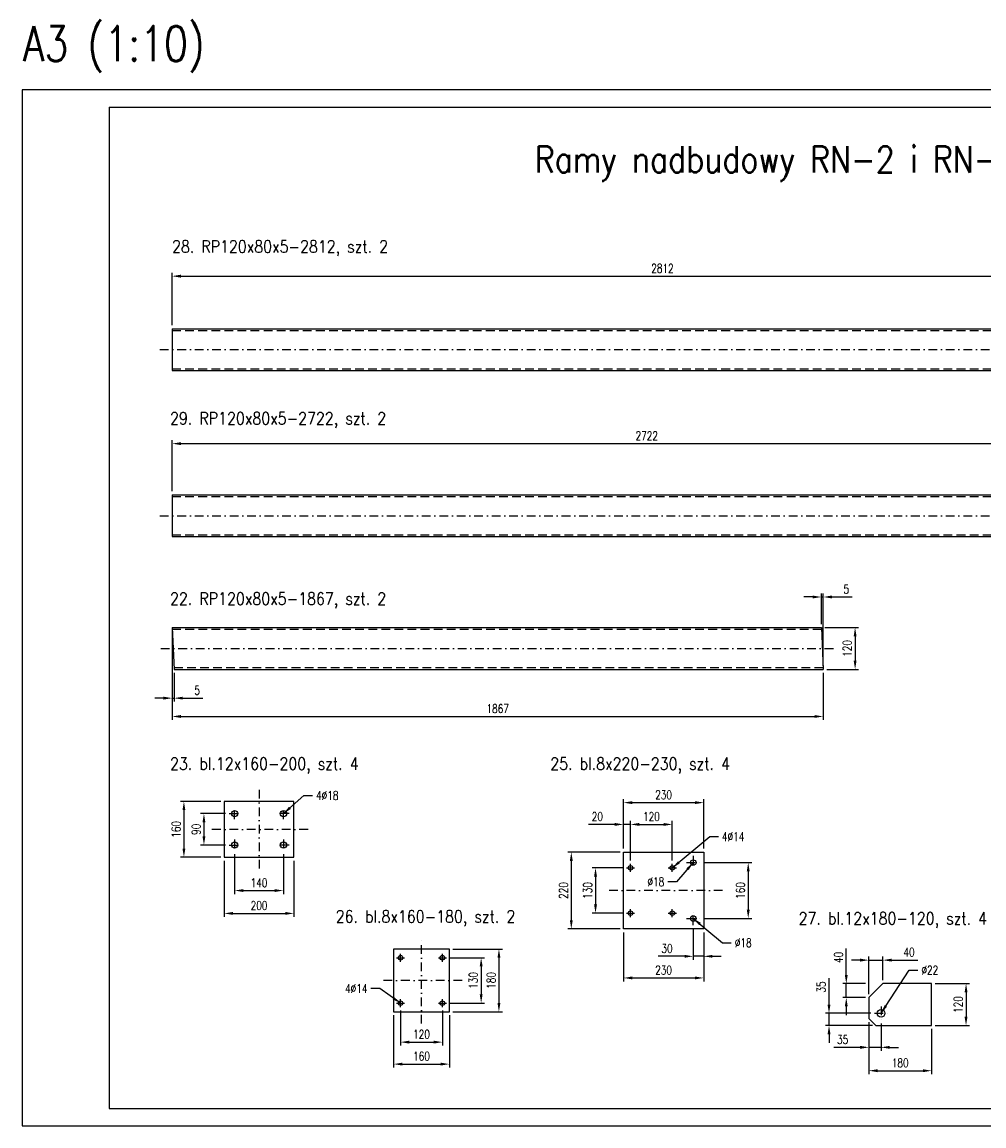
# Model space of a CAD drawing. Header units: centimetres. Extents: x 686402 to 1830517, y -1283654 to -666360.
# Tile 20 of 35: x 1766607 to 1769365, y -1061188 to -1058024. Entities that reach past the tile are written whole.
import ezdxf

# ---------------------------------------------------------------- set-up
doc = ezdxf.new("R2010")
doc.units = ezdxf.units.CM
doc.header["$LTSCALE"] = 50
doc.header["$MEASUREMENT"] = 0
doc.linetypes.add('DASHDOT', pattern=[1, 0.5, -0.25, 0, -0.25])
doc.linetypes.add('DASHED', pattern=[0.75, 0.5, -0.25])
for name, color, linetype in [('0-Ramki', 2, 'Continuous'), ('k_stal_niewid', 4, 'DASHED'), ('k_stal_opisy_5', 2, 'Continuous'), ('k_stal_osie', 1, 'DASHDOT'), ('k_stal_otwory', 1, 'DASHDOT'), ('k_stal_widok', 7, 'Continuous'), ('k_stal_wymiary', 3, 'Continuous')]:
    doc.layers.add(name, color=color, linetype=linetype)
doc.styles.add('MSE-200', font='romans.shx', dxfattribs={"width": 0.8, "height": 40})
doc.styles.add('ROMANS', font='ROMANS.SHX', dxfattribs={"width": 0.85})
doc.styles.add('TXT3', font='romans.shx', dxfattribs={"width": 0.75})
doc.dimstyles.new('Skala_1_10', dxfattribs={"dimscale": 10, "dimtxt": 2.5, "dimasz": 2.5, "dimexe": 1, "dimexo": 1, "dimgap": 1, "dimtad": 1, "dimdec": 0, "dimzin": 0, "dimdsep": 46, "dimtxsty": 'TXT3', "dimcen": 2.5, "dimadec": 0, "dimazin": 0, "dimtfac": 1, "dimtdec": 0, "dimtmove": 0, "dimatfit": 3, "dimfxl": 0, "dimtolj": 1, "dimtzin": 0, "dimarcsym": 0})

# ---------------------------------------------------------------- blocks, each defined once
blk = doc.blocks.new('*D1094')
at = {"layer": 'Defpoints', "color": 0}
for p in [(1769849.6, -1058752.5), (1767037.1, -1058903.1), (1769849.6, -1058903.1)]:
    blk.add_point(p, dxfattribs=at)
at = {"layer": 'k_stal_wymiary', "color": 0, "lineweight": -2}
for p, q in [((1767037.1, -1058893.1), (1767037.1, -1058742.5)), ((1767062.1, -1058752.5), (1769824.6, -1058752.5)), ((1769849.6, -1058893.1), (1769849.6, -1058742.5))]:
    blk.add_line(p, q, dxfattribs=at)
at = {"layer": 'k_stal_wymiary', "color": 0}
for points in [[(1767062.1, -1058748.3), (1767062.1, -1058756.7), (1767037.1, -1058752.5)], [(1769824.6, -1058748.3), (1769824.6, -1058756.7), (1769849.6, -1058752.5)]]:
    blk.add_solid(points, dxfattribs=at)
at = {"layer": 'k_stal_wymiary', "color": 0, "insert": (1768443.3, -1058730), "char_height": 25, "attachment_point": 5, "style": 'TXT3'}
blk.add_mtext('\\A1;2812', dxfattribs=at)
blk = doc.blocks.new('*D1096')
at = {"layer": 'Defpoints', "color": 0}
for p in [(1769759.6, -1059232.5), (1767037.1, -1059379.1), (1769759.6, -1059379.1)]:
    blk.add_point(p, dxfattribs=at)
at = {"layer": 'k_stal_wymiary', "color": 0, "lineweight": -2}
for p, q in [((1767037.1, -1059369.1), (1767037.1, -1059222.5)), ((1767062.1, -1059232.5), (1769734.6, -1059232.5)), ((1769759.6, -1059369.1), (1769759.6, -1059222.5))]:
    blk.add_line(p, q, dxfattribs=at)
at = {"layer": 'k_stal_wymiary', "color": 0}
for points in [[(1767062.1, -1059228.3), (1767062.1, -1059236.7), (1767037.1, -1059232.5)], [(1769734.6, -1059228.3), (1769734.6, -1059236.7), (1769759.6, -1059232.5)]]:
    blk.add_solid(points, dxfattribs=at)
at = {"layer": 'k_stal_wymiary', "color": 0, "insert": (1768398.3, -1059210), "char_height": 25, "attachment_point": 5, "style": 'TXT3'}
blk.add_mtext('\\A1;2722', dxfattribs=at)
blk = doc.blocks.new('*D1098')
at = {"layer": 'Defpoints', "color": 0}
for p in [(1767037.1, -1059759.6), (1768904.5, -1059879.6), (1768904.5, -1060014.6)]:
    blk.add_point(p, dxfattribs=at)
at = {"layer": 'k_stal_wymiary', "color": 0, "lineweight": -2}
for p, q in [((1767037.1, -1059769.6), (1767037.1, -1060024.6)), ((1768904.5, -1059889.6), (1768904.5, -1060024.6)), ((1767062.1, -1060014.6), (1768879.5, -1060014.6))]:
    blk.add_line(p, q, dxfattribs=at)
at = {"layer": 'k_stal_wymiary', "color": 0}
for points in [[(1767062.1, -1060010.4), (1767062.1, -1060018.7), (1767037.1, -1060014.6)], [(1768879.5, -1060010.4), (1768879.5, -1060018.7), (1768904.5, -1060014.6)]]:
    blk.add_solid(points, dxfattribs=at)
at = {"layer": 'k_stal_wymiary', "color": 0, "insert": (1767970.8, -1059992.1), "char_height": 25, "attachment_point": 5, "style": 'TXT3'}
blk.add_mtext('\\A1;1867', dxfattribs=at)
blk = doc.blocks.new('*D1099')
at = {"layer": 'Defpoints', "color": 0}
for p in [(1767037.1, -1059879.6), (1767042.6, -1059879.6), (1767037.1, -1059962.1)]:
    blk.add_point(p, dxfattribs=at)
at = {"layer": 'k_stal_wymiary', "color": 0, "lineweight": -2}
for p, q in [((1767037.1, -1059889.6), (1767037.1, -1059972.1)), ((1767042.6, -1059889.6), (1767042.6, -1059972.1)), ((1767012.1, -1059962.1), (1766987.1, -1059962.1)), ((1767037.1, -1059962.1), (1767042.6, -1059962.1)), ((1767067.6, -1059962.1), (1767125.1, -1059962.1))]:
    blk.add_line(p, q, dxfattribs=at)
at = {"layer": 'k_stal_wymiary', "color": 0}
for points in [[(1767012.1, -1059957.9), (1767012.1, -1059966.2), (1767037.1, -1059962.1)], [(1767067.6, -1059957.9), (1767067.6, -1059966.2), (1767042.6, -1059962.1)]]:
    blk.add_solid(points, dxfattribs=at)
at = {"layer": 'k_stal_wymiary', "color": 0, "insert": (1767108.8, -1059939.6), "char_height": 25, "attachment_point": 5, "style": 'TXT3'}
blk.add_mtext('\\A1;5', dxfattribs=at)
blk = doc.blocks.new('*D1100')
at = {"layer": 'Defpoints', "color": 0}
for p in [(1768904.5, -1059672.1), (1768899, -1059759.6), (1768904.5, -1059879.6)]:
    blk.add_point(p, dxfattribs=at)
at = {"layer": 'k_stal_wymiary', "color": 0, "lineweight": -2}
for p, q in [((1768874, -1059672.1), (1768849, -1059672.1)), ((1768899, -1059749.6), (1768899, -1059662.1)), ((1768899, -1059672.1), (1768904.5, -1059672.1)), ((1768904.5, -1059869.6), (1768904.5, -1059662.1)), ((1768929.5, -1059672.1), (1768987, -1059672.1))]:
    blk.add_line(p, q, dxfattribs=at)
at = {"layer": 'k_stal_wymiary', "color": 0}
for points in [[(1768874, -1059667.9), (1768874, -1059676.2), (1768899, -1059672.1)], [(1768929.5, -1059667.9), (1768929.5, -1059676.2), (1768904.5, -1059672.1)]]:
    blk.add_solid(points, dxfattribs=at)
at = {"layer": 'k_stal_wymiary', "color": 0, "insert": (1768970.7, -1059649.6), "char_height": 25, "attachment_point": 5, "style": 'TXT3'}
blk.add_mtext('\\A1;5', dxfattribs=at)
blk = doc.blocks.new('*D1101')
at = {"layer": 'Defpoints', "color": 0}
for p in [(1768899, -1059759.6), (1768904.5, -1059879.6), (1768995.8, -1059879.6)]:
    blk.add_point(p, dxfattribs=at)
at = {"layer": 'k_stal_wymiary', "color": 0, "lineweight": -2}
for p, q in [((1768909, -1059759.6), (1769005.8, -1059759.6)), ((1768995.8, -1059784.6), (1768995.8, -1059854.6)), ((1768914.5, -1059879.6), (1769005.8, -1059879.6))]:
    blk.add_line(p, q, dxfattribs=at)
at = {"layer": 'k_stal_wymiary', "color": 0}
for points in [[(1768991.7, -1059784.6), (1769000, -1059784.6), (1768995.8, -1059759.6)], [(1768991.7, -1059854.6), (1769000, -1059854.6), (1768995.8, -1059879.6)]]:
    blk.add_solid(points, dxfattribs=at)
at = {"layer": 'k_stal_wymiary', "color": 0, "insert": (1768973.3, -1059819.6), "char_height": 25, "attachment_point": 5, "rotation": 90, "style": 'TXT3'}
blk.add_mtext('\\A1;120', dxfattribs=at)
blk = doc.blocks.new('*D1102')
at = {"layer": 'Defpoints', "color": 0}
for p in [(1767216.3, -1060399.2), (1767356.3, -1060399.2), (1767356.3, -1060513.6)]:
    blk.add_point(p, dxfattribs=at)
at = {"layer": 'k_stal_wymiary', "color": 0, "lineweight": -2}
for p, q in [((1767216.3, -1060409.2), (1767216.3, -1060523.6)), ((1767356.3, -1060409.2), (1767356.3, -1060523.6)), ((1767241.3, -1060513.6), (1767331.3, -1060513.6))]:
    blk.add_line(p, q, dxfattribs=at)
at = {"layer": 'k_stal_wymiary', "color": 0}
for points in [[(1767241.3, -1060509.4), (1767241.3, -1060517.7), (1767216.3, -1060513.6)], [(1767331.3, -1060509.4), (1767331.3, -1060517.7), (1767356.3, -1060513.6)]]:
    blk.add_solid(points, dxfattribs=at)
at = {"layer": 'k_stal_wymiary', "color": 0, "insert": (1767286.3, -1060491.1), "char_height": 25, "attachment_point": 5, "style": 'TXT3'}
blk.add_mtext('\\A1;140', dxfattribs=at)
blk = doc.blocks.new('*D1103')
at = {"layer": 'Defpoints', "color": 0}
for p in [(1767186.3, -1060418.1), (1767386.3, -1060418.1), (1767386.3, -1060579.1)]:
    blk.add_point(p, dxfattribs=at)
at = {"layer": 'k_stal_wymiary', "color": 0, "lineweight": -2}
for p, q in [((1767186.3, -1060428.1), (1767186.3, -1060589.1)), ((1767386.3, -1060428.1), (1767386.3, -1060589.1)), ((1767211.3, -1060579.1), (1767361.3, -1060579.1))]:
    blk.add_line(p, q, dxfattribs=at)
at = {"layer": 'k_stal_wymiary', "color": 0}
for points in [[(1767211.3, -1060574.9), (1767211.3, -1060583.2), (1767186.3, -1060579.1)], [(1767361.3, -1060574.9), (1767361.3, -1060583.2), (1767386.3, -1060579.1)]]:
    blk.add_solid(points, dxfattribs=at)
at = {"layer": 'k_stal_wymiary', "color": 0, "insert": (1767286.3, -1060556.6), "char_height": 25, "attachment_point": 5, "style": 'TXT3'}
blk.add_mtext('\\A1;200', dxfattribs=at)
blk = doc.blocks.new('*D1104')
at = {"layer": 'Defpoints', "color": 0}
for p in [(1767200.2, -1060293.1), (1767128.3, -1060383.1), (1767200.2, -1060383.1)]:
    blk.add_point(p, dxfattribs=at)
at = {"layer": 'k_stal_wymiary', "color": 0, "lineweight": -2}
for p, q in [((1767190.2, -1060293.1), (1767118.3, -1060293.1)), ((1767128.3, -1060318.1), (1767128.3, -1060358.1)), ((1767190.2, -1060383.1), (1767118.3, -1060383.1))]:
    blk.add_line(p, q, dxfattribs=at)
at = {"layer": 'k_stal_wymiary', "color": 0}
for points in [[(1767124.2, -1060318.1), (1767132.5, -1060318.1), (1767128.3, -1060293.1)], [(1767124.2, -1060358.1), (1767132.5, -1060358.1), (1767128.3, -1060383.1)]]:
    blk.add_solid(points, dxfattribs=at)
at = {"layer": 'k_stal_wymiary', "color": 0, "insert": (1767105.8, -1060338.1), "char_height": 25, "attachment_point": 5, "rotation": 90, "style": 'TXT3'}
blk.add_mtext('\\A1;90', dxfattribs=at)
blk = doc.blocks.new('*D1105')
at = {"layer": 'Defpoints', "color": 0}
for p in [(1767186.3, -1060258.1), (1767070.8, -1060418.1), (1767186.3, -1060418.1)]:
    blk.add_point(p, dxfattribs=at)
at = {"layer": 'k_stal_wymiary', "color": 0, "lineweight": -2}
for p, q in [((1767176.3, -1060258.1), (1767060.8, -1060258.1)), ((1767070.8, -1060283.1), (1767070.8, -1060393.1)), ((1767176.3, -1060418.1), (1767060.8, -1060418.1))]:
    blk.add_line(p, q, dxfattribs=at)
at = {"layer": 'k_stal_wymiary', "color": 0}
for points in [[(1767066.7, -1060283.1), (1767075, -1060283.1), (1767070.8, -1060258.1)], [(1767066.7, -1060393.1), (1767075, -1060393.1), (1767070.8, -1060418.1)]]:
    blk.add_solid(points, dxfattribs=at)
at = {"layer": 'k_stal_wymiary', "color": 0, "insert": (1767048.3, -1060338.1), "char_height": 25, "attachment_point": 5, "rotation": 90, "style": 'TXT3'}
blk.add_mtext('\\A1;160', dxfattribs=at)
blk = doc.blocks.new('*D1106')
at = {"layer": 'Defpoints', "color": 0}
for p in [(1768331.6, -1060623.5), (1768561.6, -1060623.5), (1768561.6, -1060764.1)]:
    blk.add_point(p, dxfattribs=at)
at = {"layer": 'k_stal_wymiary', "color": 0, "lineweight": -2}
for p, q in [((1768331.6, -1060633.5), (1768331.6, -1060774.1)), ((1768561.6, -1060633.5), (1768561.6, -1060774.1)), ((1768356.6, -1060764.1), (1768536.6, -1060764.1))]:
    blk.add_line(p, q, dxfattribs=at)
at = {"layer": 'k_stal_wymiary', "color": 0}
for points in [[(1768356.6, -1060759.9), (1768356.6, -1060768.2), (1768331.6, -1060764.1)], [(1768536.6, -1060759.9), (1768536.6, -1060768.2), (1768561.6, -1060764.1)]]:
    blk.add_solid(points, dxfattribs=at)
at = {"layer": 'k_stal_wymiary', "color": 0, "insert": (1768446.6, -1060741.6), "char_height": 25, "attachment_point": 5, "style": 'TXT3'}
blk.add_mtext('\\A1;230', dxfattribs=at)
blk = doc.blocks.new('*D1107')
at = {"layer": 'Defpoints', "color": 0}
for p in [(1768331.6, -1060403.5), (1768181.8, -1060623.5), (1768331.6, -1060623.5)]:
    blk.add_point(p, dxfattribs=at)
at = {"layer": 'k_stal_wymiary', "color": 0, "lineweight": -2}
for p, q in [((1768321.6, -1060403.5), (1768171.8, -1060403.5)), ((1768181.8, -1060428.5), (1768181.8, -1060598.5)), ((1768321.6, -1060623.5), (1768171.8, -1060623.5))]:
    blk.add_line(p, q, dxfattribs=at)
at = {"layer": 'k_stal_wymiary', "color": 0}
for points in [[(1768177.7, -1060428.5), (1768186, -1060428.5), (1768181.8, -1060403.5)], [(1768177.7, -1060598.5), (1768186, -1060598.5), (1768181.8, -1060623.5)]]:
    blk.add_solid(points, dxfattribs=at)
at = {"layer": 'k_stal_wymiary', "color": 0, "insert": (1768159.3, -1060513.5), "char_height": 25, "attachment_point": 5, "rotation": 90, "style": 'TXT3'}
blk.add_mtext('\\A1;220', dxfattribs=at)
blk = doc.blocks.new('*D1108')
at = {"layer": 'Defpoints', "color": 0}
for p in [(1768340.1, -1060448.5), (1768251.3, -1060578.5), (1768340.1, -1060578.5)]:
    blk.add_point(p, dxfattribs=at)
at = {"layer": 'k_stal_wymiary', "color": 0, "lineweight": -2}
for p, q in [((1768330.1, -1060448.5), (1768241.3, -1060448.5)), ((1768251.3, -1060473.5), (1768251.3, -1060553.5)), ((1768330.1, -1060578.5), (1768241.3, -1060578.5))]:
    blk.add_line(p, q, dxfattribs=at)
at = {"layer": 'k_stal_wymiary', "color": 0}
for points in [[(1768247.2, -1060473.5), (1768255.5, -1060473.5), (1768251.3, -1060448.5)], [(1768247.2, -1060553.5), (1768255.5, -1060553.5), (1768251.3, -1060578.5)]]:
    blk.add_solid(points, dxfattribs=at)
at = {"layer": 'k_stal_wymiary', "color": 0, "insert": (1768228.8, -1060513.5), "char_height": 25, "attachment_point": 5, "rotation": 90, "style": 'TXT3'}
blk.add_mtext('\\A1;130', dxfattribs=at)
blk = doc.blocks.new('*D1109')
at = {"layer": 'Defpoints', "color": 0}
for p in [(1768351.6, -1060324.1), (1768331.6, -1060403.5), (1768351.6, -1060437)]:
    blk.add_point(p, dxfattribs=at)
at = {"layer": 'k_stal_wymiary', "color": 0, "lineweight": -2}
for p, q in [((1768331.6, -1060393.5), (1768331.6, -1060314.1)), ((1768351.6, -1060427), (1768351.6, -1060314.1)), ((1768306.6, -1060324.1), (1768231.3, -1060324.1)), ((1768351.6, -1060324.1), (1768331.6, -1060324.1)), ((1768376.6, -1060324.1), (1768401.6, -1060324.1))]:
    blk.add_line(p, q, dxfattribs=at)
at = {"layer": 'k_stal_wymiary', "color": 0}
for points in [[(1768306.6, -1060319.9), (1768306.6, -1060328.2), (1768331.6, -1060324.1)], [(1768376.6, -1060319.9), (1768376.6, -1060328.2), (1768351.6, -1060324.1)]]:
    blk.add_solid(points, dxfattribs=at)
at = {"layer": 'k_stal_wymiary', "color": 0, "insert": (1768256.5, -1060301.6), "char_height": 25, "attachment_point": 5, "style": 'TXT3'}
blk.add_mtext('\\A1;20', dxfattribs=at)
blk = doc.blocks.new('*D1110')
at = {"layer": 'Defpoints', "color": 0}
for p in [(1768561.6, -1060261.6), (1768331.6, -1060403.5), (1768561.6, -1060403.5)]:
    blk.add_point(p, dxfattribs=at)
at = {"layer": 'k_stal_wymiary', "color": 0, "lineweight": -2}
for p, q in [((1768331.6, -1060393.5), (1768331.6, -1060251.6)), ((1768561.6, -1060393.5), (1768561.6, -1060251.6)), ((1768356.6, -1060261.6), (1768536.6, -1060261.6))]:
    blk.add_line(p, q, dxfattribs=at)
at = {"layer": 'k_stal_wymiary', "color": 0}
for points in [[(1768356.6, -1060257.4), (1768356.6, -1060265.7), (1768331.6, -1060261.6)], [(1768536.6, -1060257.4), (1768536.6, -1060265.7), (1768561.6, -1060261.6)]]:
    blk.add_solid(points, dxfattribs=at)
at = {"layer": 'k_stal_wymiary', "color": 0, "insert": (1768446.6, -1060239.1), "char_height": 25, "attachment_point": 5, "style": 'TXT3'}
blk.add_mtext('\\A1;230', dxfattribs=at)
blk = doc.blocks.new('*D1111')
at = {"layer": 'Defpoints', "color": 0}
for p in [(1768471.6, -1060324.1), (1768351.6, -1060427), (1768471.6, -1060437)]:
    blk.add_point(p, dxfattribs=at)
at = {"layer": 'k_stal_wymiary', "color": 0, "lineweight": -2}
for p, q in [((1768351.6, -1060417), (1768351.6, -1060314.1)), ((1768471.6, -1060427), (1768471.6, -1060314.1)), ((1768376.6, -1060324.1), (1768446.6, -1060324.1))]:
    blk.add_line(p, q, dxfattribs=at)
at = {"layer": 'k_stal_wymiary', "color": 0}
for points in [[(1768376.6, -1060319.9), (1768376.6, -1060328.2), (1768351.6, -1060324.1)], [(1768446.6, -1060319.9), (1768446.6, -1060328.2), (1768471.6, -1060324.1)]]:
    blk.add_solid(points, dxfattribs=at)
at = {"layer": 'k_stal_wymiary', "color": 0, "insert": (1768411.6, -1060301.6), "char_height": 25, "attachment_point": 5, "style": 'TXT3'}
blk.add_mtext('\\A1;120', dxfattribs=at)
blk = doc.blocks.new('*D1112')
at = {"layer": 'Defpoints', "color": 0}
for p in [(1768531.6, -1060612.7), (1768561.6, -1060623.5), (1768531.6, -1060702.1)]:
    blk.add_point(p, dxfattribs=at)
at = {"layer": 'k_stal_wymiary', "color": 0, "lineweight": -2}
for p, q in [((1768531.6, -1060622.7), (1768531.6, -1060712.1)), ((1768561.6, -1060633.5), (1768561.6, -1060712.1)), ((1768506.6, -1060702.1), (1768431.3, -1060702.1)), ((1768561.6, -1060702.1), (1768531.6, -1060702.1)), ((1768586.6, -1060702.1), (1768611.6, -1060702.1))]:
    blk.add_line(p, q, dxfattribs=at)
at = {"layer": 'k_stal_wymiary', "color": 0}
for points in [[(1768506.6, -1060697.9), (1768506.6, -1060706.2), (1768531.6, -1060702.1)], [(1768586.6, -1060697.9), (1768586.6, -1060706.2), (1768561.6, -1060702.1)]]:
    blk.add_solid(points, dxfattribs=at)
at = {"layer": 'k_stal_wymiary', "color": 0, "insert": (1768456.5, -1060679.6), "char_height": 25, "attachment_point": 5, "style": 'TXT3'}
blk.add_mtext('\\A1;30', dxfattribs=at)
blk = doc.blocks.new('*D1113')
at = {"layer": 'Defpoints', "color": 0}
for p in [(1767672.2, -1060861.2), (1767832.2, -1060861.2), (1767832.2, -1061011.1)]:
    blk.add_point(p, dxfattribs=at)
at = {"layer": 'k_stal_wymiary', "color": 0, "lineweight": -2}
for p, q in [((1767672.2, -1060871.2), (1767672.2, -1061021.1)), ((1767832.2, -1060871.2), (1767832.2, -1061021.1)), ((1767697.2, -1061011.1), (1767807.2, -1061011.1))]:
    blk.add_line(p, q, dxfattribs=at)
at = {"layer": 'k_stal_wymiary', "color": 0}
for points in [[(1767697.2, -1061006.9), (1767697.2, -1061015.2), (1767672.2, -1061011.1)], [(1767807.2, -1061006.9), (1767807.2, -1061015.2), (1767832.2, -1061011.1)]]:
    blk.add_solid(points, dxfattribs=at)
at = {"layer": 'k_stal_wymiary', "color": 0, "insert": (1767752.2, -1060988.6), "char_height": 25, "attachment_point": 5, "style": 'TXT3'}
blk.add_mtext('\\A1;160', dxfattribs=at)
blk = doc.blocks.new('*D1114')
at = {"layer": 'Defpoints', "color": 0}
for p in [(1767692.2, -1060847.8), (1767812.2, -1060847.8), (1767812.2, -1060948.1)]:
    blk.add_point(p, dxfattribs=at)
at = {"layer": 'k_stal_wymiary', "color": 0, "lineweight": -2}
for p, q in [((1767692.2, -1060857.8), (1767692.2, -1060958.1)), ((1767812.2, -1060857.8), (1767812.2, -1060958.1)), ((1767717.2, -1060948.1), (1767787.2, -1060948.1))]:
    blk.add_line(p, q, dxfattribs=at)
at = {"layer": 'k_stal_wymiary', "color": 0}
for points in [[(1767717.2, -1060943.9), (1767717.2, -1060952.2), (1767692.2, -1060948.1)], [(1767787.2, -1060943.9), (1767787.2, -1060952.2), (1767812.2, -1060948.1)]]:
    blk.add_solid(points, dxfattribs=at)
at = {"layer": 'k_stal_wymiary', "color": 0, "insert": (1767752.2, -1060925.6), "char_height": 25, "attachment_point": 5, "style": 'TXT3'}
blk.add_mtext('\\A1;120', dxfattribs=at)
blk = doc.blocks.new('*D1115')
at = {"layer": 'Defpoints', "color": 0}
for p in [(1767832.2, -1060681.2), (1767832.2, -1060861.2), (1767974.3, -1060861.2)]:
    blk.add_point(p, dxfattribs=at)
at = {"layer": 'k_stal_wymiary', "color": 0, "lineweight": -2}
for p, q in [((1767842.2, -1060681.2), (1767984.3, -1060681.2)), ((1767974.3, -1060706.2), (1767974.3, -1060836.2)), ((1767842.2, -1060861.2), (1767984.3, -1060861.2))]:
    blk.add_line(p, q, dxfattribs=at)
at = {"layer": 'k_stal_wymiary', "color": 0}
for points in [[(1767970.2, -1060706.2), (1767978.5, -1060706.2), (1767974.3, -1060681.2)], [(1767970.2, -1060836.2), (1767978.5, -1060836.2), (1767974.3, -1060861.2)]]:
    blk.add_solid(points, dxfattribs=at)
at = {"layer": 'k_stal_wymiary', "color": 0, "insert": (1767951.8, -1060771.2), "char_height": 25, "attachment_point": 5, "rotation": 90, "style": 'TXT3'}
blk.add_mtext('\\A1;180', dxfattribs=at)
blk = doc.blocks.new('*D1116')
at = {"layer": 'Defpoints', "color": 0}
for p in [(1767823.7, -1060706.2), (1767823.7, -1060836.2), (1767923.3, -1060836.2)]:
    blk.add_point(p, dxfattribs=at)
at = {"layer": 'k_stal_wymiary', "color": 0, "lineweight": -2}
for p, q in [((1767833.7, -1060706.2), (1767933.3, -1060706.2)), ((1767923.3, -1060731.2), (1767923.3, -1060811.2)), ((1767833.7, -1060836.2), (1767933.3, -1060836.2))]:
    blk.add_line(p, q, dxfattribs=at)
at = {"layer": 'k_stal_wymiary', "color": 0}
for points in [[(1767919.2, -1060731.2), (1767927.5, -1060731.2), (1767923.3, -1060706.2)], [(1767919.2, -1060811.2), (1767927.5, -1060811.2), (1767923.3, -1060836.2)]]:
    blk.add_solid(points, dxfattribs=at)
at = {"layer": 'k_stal_wymiary', "color": 0, "insert": (1767900.8, -1060771.2), "char_height": 25, "attachment_point": 5, "rotation": 90, "style": 'TXT3'}
blk.add_mtext('\\A1;130', dxfattribs=at)
blk = doc.blocks.new('*D1117')
at = {"layer": 'Defpoints', "color": 0}
for p in [(1768550.8, -1060433.5), (1768550.8, -1060593.5), (1768689.3, -1060593.5)]:
    blk.add_point(p, dxfattribs=at)
at = {"layer": 'k_stal_wymiary', "color": 0, "lineweight": -2}
for p, q in [((1768560.8, -1060433.5), (1768699.3, -1060433.5)), ((1768689.3, -1060458.5), (1768689.3, -1060568.5)), ((1768560.8, -1060593.5), (1768699.3, -1060593.5))]:
    blk.add_line(p, q, dxfattribs=at)
at = {"layer": 'k_stal_wymiary', "color": 0}
for points in [[(1768685.2, -1060458.5), (1768693.5, -1060458.5), (1768689.3, -1060433.5)], [(1768685.2, -1060568.5), (1768693.5, -1060568.5), (1768689.3, -1060593.5)]]:
    blk.add_solid(points, dxfattribs=at)
at = {"layer": 'k_stal_wymiary', "color": 0, "insert": (1768666.8, -1060513.5), "char_height": 25, "attachment_point": 5, "rotation": 90, "style": 'TXT3'}
blk.add_mtext('\\A1;160', dxfattribs=at)
blk = doc.blocks.new('*D1120')
at = {"layer": 'Defpoints', "color": 0}
for p in [(1769035.3, -1060880.4), (1769215.3, -1060900.4), (1769215.3, -1061030)]:
    blk.add_point(p, dxfattribs=at)
at = {"layer": 'k_stal_wymiary', "color": 0, "lineweight": -2}
for p, q in [((1769035.3, -1060890.4), (1769035.3, -1061040)), ((1769215.3, -1060910.4), (1769215.3, -1061040)), ((1769060.3, -1061030), (1769190.3, -1061030))]:
    blk.add_line(p, q, dxfattribs=at)
at = {"layer": 'k_stal_wymiary', "color": 0}
for points in [[(1769060.3, -1061025.8), (1769060.3, -1061034.2), (1769035.3, -1061030)], [(1769190.3, -1061025.8), (1769190.3, -1061034.2), (1769215.3, -1061030)]]:
    blk.add_solid(points, dxfattribs=at)
at = {"layer": 'k_stal_wymiary', "color": 0, "insert": (1769125.3, -1061007.5), "char_height": 25, "attachment_point": 5, "style": 'TXT3'}
blk.add_mtext('\\A1;180', dxfattribs=at)
blk = doc.blocks.new('*D1121')
at = {"layer": 'Defpoints', "color": 0}
for p in [(1769215.3, -1060780.4), (1769215.3, -1060900.4), (1769314, -1060900.4)]:
    blk.add_point(p, dxfattribs=at)
at = {"layer": 'k_stal_wymiary', "color": 0, "lineweight": -2}
for p, q in [((1769225.3, -1060780.4), (1769324, -1060780.4)), ((1769314, -1060805.4), (1769314, -1060875.4)), ((1769225.3, -1060900.4), (1769324, -1060900.4))]:
    blk.add_line(p, q, dxfattribs=at)
at = {"layer": 'k_stal_wymiary', "color": 0}
for points in [[(1769309.8, -1060805.4), (1769318.2, -1060805.4), (1769314, -1060780.4)], [(1769309.8, -1060875.4), (1769318.2, -1060875.4), (1769314, -1060900.4)]]:
    blk.add_solid(points, dxfattribs=at)
at = {"layer": 'k_stal_wymiary', "color": 0, "insert": (1769291.5, -1060840.4), "char_height": 25, "attachment_point": 5, "rotation": 90, "style": 'TXT3'}
blk.add_mtext('\\A1;120', dxfattribs=at)
blk = doc.blocks.new('*D1122')
at = {"layer": 'Defpoints', "color": 0}
for p in [(1769051.1, -1060865.4), (1768921, -1060900.4), (1769055.3, -1060900.4)]:
    blk.add_point(p, dxfattribs=at)
at = {"layer": 'k_stal_wymiary', "color": 0, "lineweight": -2}
for p, q in [((1768921, -1060840.4), (1768921, -1060765.1)), ((1769041.1, -1060865.4), (1768911, -1060865.4)), ((1768921, -1060900.4), (1768921, -1060865.4)), ((1769045.3, -1060900.4), (1768911, -1060900.4)), ((1768921, -1060925.4), (1768921, -1060950.4))]:
    blk.add_line(p, q, dxfattribs=at)
at = {"layer": 'k_stal_wymiary', "color": 0}
for points in [[(1768916.8, -1060840.4), (1768925.2, -1060840.4), (1768921, -1060865.4)], [(1768916.8, -1060925.4), (1768925.2, -1060925.4), (1768921, -1060900.4)]]:
    blk.add_solid(points, dxfattribs=at)
at = {"layer": 'k_stal_wymiary', "color": 0, "insert": (1768898.5, -1060790.3), "char_height": 25, "attachment_point": 5, "rotation": 90, "style": 'TXT3'}
blk.add_mtext('\\A1;35', dxfattribs=at)
blk = doc.blocks.new('*D1123')
at = {"layer": 'Defpoints', "color": 0}
for p in [(1768970.5, -1060780.4), (1769035.3, -1060780.4), (1769035.3, -1060820.4)]:
    blk.add_point(p, dxfattribs=at)
at = {"layer": 'k_stal_wymiary', "color": 0, "lineweight": -2}
for p, q in [((1768970.5, -1060755.4), (1768970.5, -1060680.1)), ((1769025.3, -1060780.4), (1768960.5, -1060780.4)), ((1768970.5, -1060820.4), (1768970.5, -1060780.4)), ((1769025.3, -1060820.4), (1768960.5, -1060820.4)), ((1768970.5, -1060845.4), (1768970.5, -1060870.4))]:
    blk.add_line(p, q, dxfattribs=at)
at = {"layer": 'k_stal_wymiary', "color": 0}
for points in [[(1768966.3, -1060755.4), (1768974.7, -1060755.4), (1768970.5, -1060780.4)], [(1768966.3, -1060845.4), (1768974.7, -1060845.4), (1768970.5, -1060820.4)]]:
    blk.add_solid(points, dxfattribs=at)
at = {"layer": 'k_stal_wymiary', "color": 0, "insert": (1768948, -1060705.3), "char_height": 25, "attachment_point": 5, "rotation": 90, "style": 'TXT3'}
blk.add_mtext('\\A1;40', dxfattribs=at)
blk = doc.blocks.new('*D1124')
at = {"layer": 'Defpoints', "color": 0}
for p in [(1769075.3, -1060713), (1769075.3, -1060780.4), (1769035.3, -1060820.4)]:
    blk.add_point(p, dxfattribs=at)
at = {"layer": 'k_stal_wymiary', "color": 0, "lineweight": -2}
for p, q in [((1769010.3, -1060713), (1768985.3, -1060713)), ((1769035.3, -1060810.4), (1769035.3, -1060703)), ((1769035.3, -1060713), (1769075.3, -1060713)), ((1769075.3, -1060770.4), (1769075.3, -1060703)), ((1769100.3, -1060713), (1769175.7, -1060713))]:
    blk.add_line(p, q, dxfattribs=at)
at = {"layer": 'k_stal_wymiary', "color": 0}
for points in [[(1769010.3, -1060708.8), (1769010.3, -1060717.2), (1769035.3, -1060713)], [(1769100.3, -1060708.8), (1769100.3, -1060717.2), (1769075.3, -1060713)]]:
    blk.add_solid(points, dxfattribs=at)
at = {"layer": 'k_stal_wymiary', "color": 0, "insert": (1769150.5, -1060690.5), "char_height": 25, "attachment_point": 5, "style": 'TXT3'}
blk.add_mtext('\\A1;40', dxfattribs=at)
blk = doc.blocks.new('*D1125')
at = {"layer": 'Defpoints', "color": 0}
for p in [(1769070.3, -1060884.6), (1769035.3, -1060890.4), (1769035.3, -1060963)]:
    blk.add_point(p, dxfattribs=at)
at = {"layer": 'k_stal_wymiary', "color": 0, "lineweight": -2}
for p, q in [((1769035.3, -1060900.4), (1769035.3, -1060973)), ((1769070.3, -1060894.6), (1769070.3, -1060973)), ((1769010.3, -1060963), (1768935, -1060963)), ((1769070.3, -1060963), (1769035.3, -1060963)), ((1769095.3, -1060963), (1769120.3, -1060963))]:
    blk.add_line(p, q, dxfattribs=at)
at = {"layer": 'k_stal_wymiary', "color": 0}
for points in [[(1769010.3, -1060958.8), (1769010.3, -1060967.2), (1769035.3, -1060963)], [(1769095.3, -1060958.8), (1769095.3, -1060967.2), (1769070.3, -1060963)]]:
    blk.add_solid(points, dxfattribs=at)
at = {"layer": 'k_stal_wymiary', "color": 0, "insert": (1768960.2, -1060940.5), "char_height": 25, "attachment_point": 5, "style": 'TXT3'}
blk.add_mtext('\\A1;35', dxfattribs=at)

msp = doc.modelspace()

# ---------------------------------------------------------------- linework, layer by layer
at = {"layer": '0-Ramki', "color": 1}
for p, q in [((1766856.6, -1058268.2), (1766856.6, -1061138.2)), ((1766856.6, -1058268.2), (1770756.6, -1058268.2)), ((1766856.6, -1061138.2), (1770756.6, -1061138.2))]:
    msp.add_line(p, q, dxfattribs=at)
at = {"layer": 'Defpoints'}
msp.add_lwpolyline([(1766606.6, -1061188.2), (1770806.6, -1061188.2), (1770806.6, -1058218.2), (1766606.6, -1058218.2)], close=True, dxfattribs=at)
at = {"layer": 'k_stal_niewid'}
for p, q in [((1767037.1, -1058908.1), (1769849.3, -1058908.1)), ((1767037.1, -1059018.1), (1769844.3, -1059018.1)), ((1767037.1, -1059384.1), (1769759.3, -1059384.1)), ((1767037.1, -1059494.1), (1769754.3, -1059494.1)), ((1767037.3, -1059764.6), (1768899.3, -1059764.6)), ((1767042.3, -1059874.6), (1768904.3, -1059874.6))]:
    msp.add_line(p, q, dxfattribs=at)
at = {"layer": 'k_stal_osie'}
for p, q in [((1767001.8, -1058963.1), (1769908.3, -1058963.1)), ((1767001.8, -1059439.1), (1769816.3, -1059439.1)), ((1767004.6, -1059819.6), (1768943.3, -1059819.6)), ((1767286.3, -1060225.1), (1767286.3, -1060451.1)), ((1767426.8, -1060338.1), (1767151.3, -1060338.1)), ((1768615.8, -1060513.5), (1768282.8, -1060513.5)), ((1767752.2, -1060895.1), (1767752.2, -1060647.4)), ((1767868.6, -1060771.2), (1767635.8, -1060771.2))]:
    msp.add_line(p, q, dxfattribs=at)
at = {"layer": 'k_stal_otwory'}
for p, q in [((1767216.3, -1060309.2), (1767216.3, -1060277)), ((1767356.3, -1060309.2), (1767356.3, -1060277)), ((1767200.2, -1060293.1), (1767232.5, -1060293.1)), ((1767372.5, -1060293.1), (1767340.2, -1060293.1)), ((1767216.3, -1060367), (1767216.3, -1060399.2)), ((1767356.3, -1060367), (1767356.3, -1060399.2)), ((1767200.2, -1060383.1), (1767232.5, -1060383.1)), ((1767372.5, -1060383.1), (1767340.2, -1060383.1)), ((1768351.6, -1060460), (1768351.6, -1060437)), ((1768471.6, -1060460), (1768471.6, -1060437)), ((1768512.4, -1060433.5), (1768550.8, -1060433.5)), ((1768531.6, -1060414.3), (1768531.6, -1060452.7)), ((1768340.1, -1060448.5), (1768363.2, -1060448.5)), ((1768460.1, -1060448.5), (1768483.2, -1060448.5)), ((1768351.6, -1060590), (1768351.6, -1060567)), ((1768471.6, -1060590), (1768471.6, -1060567)), ((1768340.1, -1060578.5), (1768363.2, -1060578.5)), ((1768460.1, -1060578.5), (1768483.2, -1060578.5)), ((1768512.4, -1060593.5), (1768550.8, -1060593.5)), ((1768531.6, -1060612.7), (1768531.6, -1060574.3)), ((1767692.2, -1060717.8), (1767692.2, -1060694.7)), ((1767812.2, -1060717.8), (1767812.2, -1060694.7)), ((1767680.7, -1060706.2), (1767703.7, -1060706.2)), ((1767800.7, -1060706.2), (1767823.7, -1060706.2)), ((1767680.7, -1060836.2), (1767703.7, -1060836.2)), ((1767692.2, -1060847.8), (1767692.2, -1060824.7)), ((1767800.7, -1060836.2), (1767823.7, -1060836.2)), ((1767812.2, -1060847.8), (1767812.2, -1060824.7)), ((1769070.3, -1060846.2), (1769070.3, -1060884.6)), ((1769051.1, -1060865.4), (1769089.5, -1060865.4))]:
    msp.add_line(p, q, dxfattribs=at)
at = {"layer": 'k_stal_widok'}
for p, q in [((1767037.1, -1058903.1), (1769849.6, -1058903.1)), ((1767037.1, -1058903.1), (1767037.1, -1059023.1)), ((1767037.1, -1059023.1), (1769844.1, -1059023.1)), ((1767037.1, -1059379.1), (1769759.6, -1059379.1)), ((1767037.1, -1059379.1), (1767037.1, -1059499.1)), ((1767037.1, -1059499.1), (1769754.1, -1059499.1)), ((1767037.1, -1059759.6), (1768899, -1059759.6)), ((1767037.1, -1059759.6), (1767042.6, -1059879.6)), ((1768899, -1059759.6), (1768904.5, -1059879.6)), ((1767042.6, -1059879.6), (1768904.5, -1059879.6))]:
    msp.add_line(p, q, dxfattribs=at)
msp.add_lwpolyline([(1767386.3, -1060418.1), (1767386.3, -1060258.1), (1767186.3, -1060258.1), (1767186.3, -1060418.1), (1767386.3, -1060418.1), (1767386.3, -1060418.1)], dxfattribs=at)
for points in [[(1768561.6, -1060403.5), (1768561.6, -1060623.5), (1768331.6, -1060623.5), (1768331.6, -1060403.5)], [(1767672.2, -1060861.2), (1767832.2, -1060861.2), (1767832.2, -1060681.2), (1767672.2, -1060681.2)], [(1769055.3, -1060900.4), (1769215.3, -1060900.4), (1769215.3, -1060780.4), (1769075.3, -1060780.4), (1769035.3, -1060820.4), (1769035.3, -1060880.4)]]:
    msp.add_lwpolyline(points, close=True, dxfattribs=at)
for centre, radius in [((1767216.3, -1060293.1), 9), ((1767356.3, -1060293.1), 9), ((1767216.3, -1060383.1), 9), ((1767356.3, -1060383.1), 9), ((1768351.6, -1060448.5), 6.5), ((1768471.6, -1060448.5), 6.5), ((1768531.6, -1060433.5), 8), ((1768351.6, -1060578.5), 6.5), ((1768471.6, -1060578.5), 6.5), ((1768531.6, -1060593.5), 8), ((1767692.2, -1060706.2), 6.5), ((1767812.2, -1060706.2), 6.5), ((1767692.2, -1060836.2), 6.5), ((1767812.2, -1060836.2), 6.5), ((1769070.3, -1060865.4), 11), ((1769070.3, -1060865.4), 11)]:
    msp.add_circle(centre, radius, dxfattribs=at)

# ---------------------------------------------------------------- texts
at = {"layer": 'k_stal_opisy_5', "ltscale": 0.6, "style": 'ROMANS', "width": 0.85}
msp.add_text('Ramy nadbudowy RN-2 i RN-3 - elementy, (1:10)', height=75, dxfattribs=at).set_placement((1768076.7, -1058454.9))
at = {"layer": 'k_stal_widok', "style": 'MSE-200', "width": 0.8}
msp.add_text('A3 (1:10)', height=100, dxfattribs=at).set_placement((1766609.3, -1058135.8))
at = {"layer": 'k_stal_wymiary', "style": 'ROMANS', "width": 0.85}
for s, p in [('28. RP120x80x5-2812, szt. 2', (1767036.7, -1058684.9)), ('29. RP120x80x5-2722, szt. 2', (1767031.2, -1059177.4)), ('22. RP120x80x5-1867, szt. 2', (1767031.2, -1059694.4)), ('23. bl.12x160-200, szt. 4', (1767031.2, -1060167.4)), ('25. bl.8x220-230, szt. 4', (1768121.7, -1060167.4)), ('26. bl.8x160-180, szt. 2', (1767506.2, -1060605.4)), ('27. bl.12x180-120, szt. 4', (1768833.7, -1060610.9))]:
    msp.add_text(s, height=35, dxfattribs=at).set_placement(p)
at = {"layer": 'k_stal_wymiary', "char_height": 25, "style": 'TXT3'}
for s, insert, width, attachment_point in [('\\A1;4%%C18', (1767449.8, -1060228.6), 101, 1), ('\\A1;4%%c14', (1768613.8, -1060346.6), 101, 1), ('\\A1;%%c18', (1768448.3, -1060501.1), 101, 9), ('\\A1;%%c18', (1768650.8, -1060650.6), 101, 1), ('\\A1;%%c22', (1769186, -1060729), 69, 1), ('\\A1;4%%c14', (1767597.3, -1060807.1), 101, 9)]:
    msp.add_mtext(s, dxfattribs=dict(at, insert=insert, width=width, attachment_point=attachment_point))

# ---------------------------------------------------------------- dimensions: what is measured, and where the dimension line sits
at = {"layer": 'k_stal_wymiary'}
for base, p1, p2, picture, middle in [((1769849.5672, -1058752.5), (1767037.1064, -1058903.0814), (1769849.5672, -1058903.0814), '*D1094', (1768443.3368, -1058752.5)), ((1767037.1065, -1059962.0814), (1767042.561, -1059879.5871), (1767037.1065, -1059879.5871), '*D1099', (1767108.811, -1059962.0814)), ((1768351.6, -1060324.1), (1768331.6, -1060403.5), (1768351.6, -1060437), '*D1109', (1768256.5, -1060324.1))]:
    dim = msp.add_linear_dim(base=base, p1=p1, p2=p2, dimstyle='Skala_1_10', dxfattribs=at)
    dim.commit()
    dim.dimension.update_dxf_attribs({"geometry": picture, "text_midpoint": middle, "dimtype": 160})
for base, p1, p2, picture, middle in [((1769759.5672, -1059232.5), (1767037.1064, -1059379.0814), (1769759.5672, -1059379.0814), '*D1096', (1768398.3368, -1059210)), ((1768904.4815, -1059672.0814), (1768899.0269, -1059759.5859), (1768904.4815, -1059879.5859), '*D1100', (1768970.7315, -1059649.5814)), ((1768904.5, -1060014.6), (1767037.1, -1059759.6), (1768904.5, -1059879.6), '*D1098', (1767970.8, -1059992.1)), ((1768561.6, -1060261.6), (1768331.6, -1060403.5), (1768561.6, -1060403.5), '*D1110', (1768446.6, -1060239.1)), ((1768471.6, -1060324.1), (1768351.6, -1060427), (1768471.6, -1060437), '*D1111', (1768411.6, -1060301.6)), ((1767356.3, -1060513.6), (1767216.3, -1060399.2), (1767356.3, -1060399.2), '*D1102', (1767286.3, -1060491.1)), ((1767386.3, -1060579.1), (1767186.3, -1060418.1), (1767386.3, -1060418.1), '*D1103', (1767286.3, -1060556.6)), ((1768561.6, -1060764.1), (1768331.6, -1060623.5), (1768561.6, -1060623.5), '*D1106', (1768446.6, -1060741.6)), ((1768531.6, -1060702.1), (1768561.6, -1060623.5), (1768531.6, -1060612.7), '*D1112', (1768456.5, -1060679.6)), ((1769075.3, -1060713), (1769035.3, -1060820.4), (1769075.3, -1060780.4), '*D1124', (1769150.5, -1060690.5)), ((1767812.2, -1060948.1), (1767692.2, -1060847.8), (1767812.2, -1060847.8), '*D1114', (1767752.2, -1060925.6)), ((1767832.2, -1061011.1), (1767672.2, -1060861.2), (1767832.2, -1060861.2), '*D1113', (1767752.2, -1060988.6)), ((1769035.3, -1060963), (1769070.3, -1060884.6), (1769035.3, -1060890.4), '*D1125', (1768960.2, -1060940.5)), ((1769215.3, -1061030), (1769035.3, -1060880.4), (1769215.3, -1060900.4), '*D1120', (1769125.3, -1061007.5))]:
    dim = msp.add_linear_dim(base=base, p1=p1, p2=p2, dimstyle='Skala_1_10', dxfattribs=at)
    dim.commit()
    dim.dimension.update_dxf_attribs({"geometry": picture, "text_midpoint": middle})
for base, p1, p2, picture, middle in [((1768995.8, -1059879.6), (1768899, -1059759.6), (1768904.5, -1059879.6), '*D1101', (1768973.3, -1059819.6)), ((1767070.8, -1060418.1), (1767186.3, -1060258.1), (1767186.3, -1060418.1), '*D1105', (1767048.3, -1060338.1)), ((1767128.3, -1060383.1), (1767200.2, -1060293.1), (1767200.2, -1060383.1), '*D1104', (1767105.8, -1060338.1)), ((1768181.8, -1060623.5), (1768331.6, -1060403.5), (1768331.6, -1060623.5), '*D1107', (1768159.3, -1060513.5)), ((1768689.3, -1060593.5), (1768550.8, -1060433.5), (1768550.8, -1060593.5), '*D1117', (1768666.8, -1060513.5)), ((1768251.3, -1060578.5), (1768340.1, -1060448.5), (1768340.1, -1060578.5), '*D1108', (1768228.8, -1060513.5)), ((1767974.3, -1060861.2), (1767832.2, -1060681.2), (1767832.2, -1060861.2), '*D1115', (1767951.8, -1060771.2)), ((1768970.5, -1060780.4), (1769035.3, -1060820.4), (1769035.3, -1060780.4), '*D1123', (1768948, -1060705.3)), ((1767923.3, -1060836.2), (1767823.7, -1060706.2), (1767823.7, -1060836.2), '*D1116', (1767900.8, -1060771.2)), ((1769314, -1060900.4), (1769215.3, -1060780.4), (1769215.3, -1060900.4), '*D1121', (1769291.5, -1060840.4))]:
    dim = msp.add_linear_dim(base=base, p1=p1, p2=p2, angle=90, dimstyle='Skala_1_10', dxfattribs=at)
    dim.commit()
    dim.dimension.update_dxf_attribs({"geometry": picture, "text_midpoint": middle})
dim = msp.add_linear_dim(base=(1768921, -1060900.4), p1=(1769051.1, -1060865.4), p2=(1769055.3, -1060900.4), angle=90, dimstyle='Skala_1_10', dxfattribs=at)
dim.commit()
dim.dimension.update_dxf_attribs({"geometry": '*D1122', "text_midpoint": (1768921, -1060790.3), "dimtype": 160})

# ---------------------------------------------------------------- leaders
at = {"layer": 'k_stal_wymiary', "annotation_type": 0, "has_hookline": 1}
for points, hookline_direction, text_width in [([(1767356.3, -1060293.1), (1767414.8, -1060241.1), (1767439.8, -1060241.1)], 0, 61.6), ([(1768471.6, -1060448.5), (1768578.8, -1060359.1), (1768603.8, -1060359.1)], 0, 62.5), ([(1768531.6, -1060433.5), (1768483.3, -1060488.6), (1768458.3, -1060488.6)], 1, 43.8), ([(1768531.6, -1060593.5), (1768615.8, -1060663.1), (1768640.8, -1060663.1)], 0, 43.8), ([(1769070.3, -1060865.4), (1769151, -1060741.5), (1769176, -1060741.5)], 0, 47.3), ([(1767692.2, -1060836.2), (1767632.3, -1060794.6), (1767607.3, -1060794.6)], 1, 62.5)]:
    msp.add_leader(points, dimstyle='Skala_1_10', override={"dimgap": 1, "dimtad": 0}, dxfattribs=dict(at, hookline_direction=hookline_direction, text_width=text_width))

doc.saveas('drawing.dxf')
